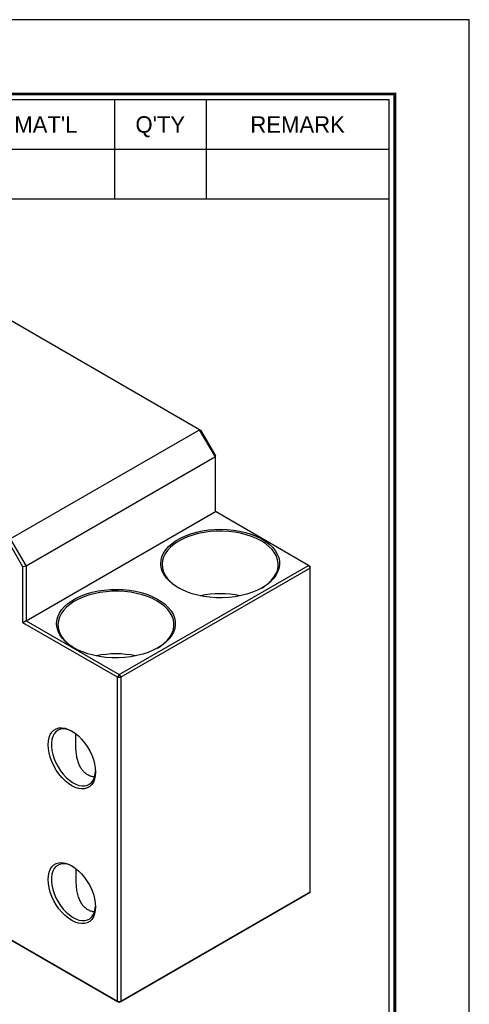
# Model space of a CAD drawing. Header units: millimetres. Extents: x 0 to 761, y 0 to 538.
# Tile 5 of 5: x 661 to 761, y 318 to 538. Entities that reach past the tile are written whole.
import ezdxf
from ezdxf.enums import TextEntityAlignment as Align

# ---------------------------------------------------------------- set-up
doc = ezdxf.new("R2010")
doc.units = ezdxf.units.MM
doc.layers.add('L1', color=7, linetype='CONTINUOUS')
doc.layers.add('OUTLINE', color=7, linetype='CONTINUOUS')

# ---------------------------------------------------------------- blocks, each defined once
blk = doc.blocks.new('표제란')
at = {"layer": 'L1', "color": 0}
for p, q in [((297, 210), (0, 210)), ((297, 0), (297, 210))]:
    blk.add_line(p, q, dxfattribs=at)
at = {"layer": 'L1'}
for p, q in [((266, 203), (266, 194.336)), ((274, 203), (274, 194.336)), ((190, 198.668), (290, 198.668)), ((190, 194.336), (290, 194.336))]:
    blk.add_line(p, q, dxfattribs=at)
at = {"layer": 'L1', "const_width": 0.25}
blk.add_lwpolyline([(290.5, 6.5), (290.5, 203.5), (10, 203.5), (10, 6.5)], close=True, dxfattribs=at)
at = {"layer": 'L1'}
blk.add_lwpolyline([(290, 7), (290, 203), (10.5, 203), (10.5, 7)], close=True, dxfattribs=at)
for s, p in [("MAT'L", (260, 200.834)), ("Q'TY", (270, 200.834)), ('REMARK', (282, 200.834))]:
    blk.add_text(s, height=1.444, dxfattribs=at).set_placement(p, align=Align.MIDDLE_CENTER)
for tag, p in [('필렛', (179.25, 10.9)), ('모따기', (179.25, 8.3))]:
    blk.add_attdef(tag, text='', height=1.15, dxfattribs=at).set_placement(p, align=Align.MIDDLE_LEFT)
at = {"layer": 'OUTLINE', "ltscale": 0.5}
for tag, p, height in [('TITLE', (237.166, 24.406), 2.5), ('도번', (251.181, 15.642), 2.5), ('SCALE', (253.781, 9.553), 1.2), ('DATE', (277.02, 9.511), 1.2)]:
    blk.add_attdef(tag, p, '', height=height, dxfattribs=at)

msp = doc.modelspace()

# ---------------------------------------------------------------- linework, layer by layer
at = {"layer": 'OUTLINE'}
for p, q in [((700.9295, 446.3976), (637.2898, 483.136)), ((658.503, 421.9053), (700.9295, 446.3976)), ((704.465, 440.2739), (700.9295, 446.3976)), ((700.9295, 446.3976), (701.1366, 446.278)), ((701.1366, 446.278), (704.465, 440.513)), ((704.465, 440.2739), (662.0386, 415.7816)), ((704.465, 440.2739), (704.465, 440.513)), ((704.465, 428.0257), (704.465, 440.2739)), ((662.0386, 403.5335), (704.465, 428.0257)), ((725.3246, 415.9837), (704.465, 428.0257)), ((658.503, 421.9053), (662.0386, 415.7816)), ((661.3315, 415.6125), (658.003, 421.3775)), ((662.0386, 415.7816), (661.3315, 415.6125)), ((661.3315, 403.1252), (661.3315, 415.6125)), ((662.0386, 415.7816), (662.0386, 403.5335)), ((682.8982, 391.4915), (725.3246, 415.9837)), ((725.6782, 415.3714), (683.2518, 390.8791)), ((725.3246, 415.9837), (725.6782, 415.3714)), ((725.3246, 415.9837), (725.6782, 415.7796)), ((725.6782, 415.3714), (725.6782, 415.7796)), ((725.6782, 342.6992), (725.6782, 415.3714)), ((662.0386, 403.5335), (661.3315, 403.1252)), ((682.5447, 390.8791), (661.3315, 403.1252)), ((662.0386, 403.5335), (682.8982, 391.4915)), ((682.8982, 391.4915), (682.5447, 390.8791)), ((682.5447, 318.207), (682.5447, 390.8791)), ((682.5447, 390.8791), (683.2518, 390.8791)), ((682.8982, 391.4915), (683.2518, 390.8791)), ((683.2518, 390.8791), (683.2518, 318.207)), ((725.3246, 342.4951), (682.8982, 318.0028)), ((683.2518, 318.207), (725.6782, 342.6992)), ((725.6782, 342.6992), (725.3246, 342.4951)), ((682.8982, 318.0028), (644.2548, 340.3112)), ((644.2549, 340.3112), (682.5447, 318.207)), ((682.5447, 318.207), (683.2518, 318.207)), ((682.8982, 318.0028), (682.5447, 318.207)), ((683.2518, 318.207), (682.8982, 318.0028))]:
    msp.add_line(p, q, dxfattribs=at)
at = {"layer": 'OUTLINE', "flags": 128}
for points in [[(714.9302, 410.9628), (713.8772, 410.4165), (712.7297, 409.9379), (711.5005, 409.5324), (710.2037, 409.2046), (708.8538, 408.9583), (707.4662, 408.7962), (706.0566, 408.7201), (704.6411, 408.731), (703.2355, 408.8287), (701.8559, 409.0121), (700.5179, 409.2791), (699.2366, 409.6266), (698.0265, 410.0509), (696.9015, 410.547), (695.8741, 411.1093), (694.9561, 411.7314), (694.1579, 412.4064), (693.4884, 413.1265), (692.9554, 413.8837), (692.5648, 414.6692), (692.321, 415.4743), (692.2268, 416.2897), (692.2833, 417.1063), (692.4899, 417.9149), (692.8442, 418.7061), (693.3421, 419.4712), (693.9781, 420.2014), (694.7449, 420.8884), (695.6339, 421.5244), (696.635, 422.1023), (697.7368, 422.6155), (698.9268, 423.0582), (700.1916, 423.4253), (701.5169, 423.7128), (702.8875, 423.9173), (704.2881, 424.0366), (705.7027, 424.0692), (707.1153, 424.0148), (708.5098, 423.8741), (709.8706, 423.6486), (711.1821, 423.3409), (712.4295, 422.9544), (713.5987, 422.4936), (714.6765, 421.9636), (715.6505, 421.3706), (716.5099, 420.7211), (717.2447, 420.0225), (717.8468, 419.2829), (718.3093, 418.5104), (718.627, 417.714), (718.7962, 416.9026), (718.815, 416.0854), (718.6833, 415.2717), (718.4025, 414.4706), (717.9758, 413.6914), (717.408, 412.9427), (716.7056, 412.2331), (715.8765, 411.5707), (714.9302, 410.9628)], [(714.718, 421.4536), (713.6889, 421.9876), (712.5672, 422.4554), (711.3658, 422.8518), (710.0981, 423.1722), (708.7787, 423.4129), (707.4224, 423.5714), (706.0447, 423.6457), (704.661, 423.6351), (703.2872, 423.5396), (701.9387, 423.3604), (700.6308, 423.0994), (699.3784, 422.7597), (698.1957, 422.345), (697.096, 421.8601), (696.0918, 421.3105), (695.1945, 420.7023), (694.4143, 420.0426), (693.7599, 419.3387), (693.2389, 418.5987), (692.8571, 417.8308), (692.6188, 417.0439), (692.5268, 416.2469), (692.582, 415.4487), (692.7839, 414.6584), (693.1302, 413.885), (693.6169, 413.1372), (694.2386, 412.4235), (694.9881, 411.752), (695.857, 411.1303), (696.2269, 410.9024)], [(714.8244, 410.9024), (715.4221, 411.2806), (716.2621, 411.9155), (716.9804, 412.5983), (717.5689, 413.3212), (718.021, 414.0763), (718.3315, 414.8547), (718.4969, 415.6478), (718.5153, 416.4466), (718.3865, 417.242), (718.112, 418.0249), (717.695, 418.7866), (717.14, 419.5184), (716.4534, 420.212), (715.643, 420.8595), (714.718, 421.4536)], [(691.5956, 397.4921), (690.5427, 396.9458), (689.3952, 396.4671), (688.166, 396.0617), (686.8691, 395.7339), (685.5193, 395.4875), (684.1317, 395.3254), (682.7221, 395.2494), (681.3065, 395.2603), (679.901, 395.358), (678.5214, 395.5413), (677.1833, 395.8083), (675.902, 396.1559), (674.692, 396.5801), (673.5669, 397.0762), (672.5396, 397.6385), (671.6216, 398.2607), (670.8233, 398.9357), (670.1539, 399.6558), (669.6209, 400.4129), (669.2302, 401.1985), (668.9865, 402.0035), (668.8923, 402.819), (668.9488, 403.6356), (669.1554, 404.4441), (669.5096, 405.2354), (670.0076, 406.0005), (670.6436, 406.7306), (671.4104, 407.4176), (672.2994, 408.0537), (673.3005, 408.6316), (674.4022, 409.1448), (675.5923, 409.5874), (676.8571, 409.9546), (678.1824, 410.2421), (679.553, 410.4466), (680.9536, 410.5658), (682.3682, 410.5984), (683.7807, 410.5441), (685.1753, 410.4034), (686.5361, 410.1779), (687.8476, 409.8701), (689.095, 409.4837), (690.2642, 409.0229), (691.342, 408.4929), (692.316, 407.8998), (693.1753, 407.2504), (693.9102, 406.5518), (694.5123, 405.8121), (694.9748, 405.0397), (695.2925, 404.2433), (695.4617, 403.4319), (695.4805, 402.6147), (695.3488, 401.8009), (695.068, 400.9999), (694.6413, 400.2206), (694.0735, 399.472), (693.3711, 398.7624), (692.542, 398.0999), (691.5956, 397.4921)], [(691.3835, 407.9829), (690.3543, 408.5169), (689.2327, 408.9847), (688.0312, 409.3811), (686.7636, 409.7014), (685.4442, 409.9422), (684.0879, 410.1007), (682.7101, 410.175), (681.3265, 410.1644), (679.9526, 410.0689), (678.6041, 409.8896), (677.2963, 409.6287), (676.0439, 409.2889), (674.8612, 408.8743), (673.7615, 408.3894), (672.7573, 407.8397), (671.86, 407.2316), (671.0798, 406.5719), (670.4254, 405.868), (669.9044, 405.1279), (669.5226, 404.3601), (669.2843, 403.5732), (669.1923, 402.7761), (669.2475, 401.9779), (669.4494, 401.1876), (669.7957, 400.4142), (670.2824, 399.6664), (670.9041, 398.9527), (671.6536, 398.2812), (672.5225, 397.6595), (672.8924, 397.4317)], [(691.4899, 397.4317), (692.0876, 397.8099), (692.9276, 398.4447), (693.6459, 399.1275), (694.2344, 399.8505), (694.6865, 400.6055), (694.9969, 401.384), (695.1623, 402.1771), (695.1808, 402.9759), (695.052, 403.7712), (694.7775, 404.5542), (694.3604, 405.3159), (693.8055, 406.0477), (693.1189, 406.7412), (692.3085, 407.3888), (691.3835, 407.9829)], [(677.5949, 369.6486), (677.5409, 368.8082), (677.3801, 368.0473), (677.1157, 367.3812), (676.753, 366.8237), (676.2996, 366.386), (675.7645, 366.077), (675.1588, 365.903), (674.4947, 365.8677), (673.7857, 365.9716), (673.0464, 366.2127), (672.2916, 366.5861), (671.5369, 367.0841), (670.7975, 367.6967), (670.0886, 368.4113), (669.4244, 369.2134), (668.8187, 370.0867), (668.2837, 371.0135), (667.8302, 371.9747), (667.4676, 372.951), (667.2031, 373.9223), (667.0423, 374.8689), (666.9883, 375.7716), (667.0423, 376.612), (667.2031, 377.373), (667.4676, 378.039), (667.8302, 378.5966), (668.2837, 379.0343), (668.8187, 379.3432), (669.4244, 379.5172), (670.0886, 379.5526), (670.7975, 379.4486), (671.5369, 379.2075), (672.2916, 378.8342), (673.0464, 378.3361), (673.7857, 377.7236), (674.4947, 377.0089), (675.1588, 376.2068), (675.7645, 375.3335), (676.2996, 374.4068), (676.753, 373.4455), (677.1157, 372.4693), (677.3801, 371.4979), (677.5409, 370.5513), (677.5949, 369.6486)], [(672.4723, 378.7263), (672.4644, 378.7306), (671.7461, 379.0539), (671.047, 379.2465), (670.3819, 379.304), (669.7651, 379.2254), (669.2097, 379.0123), (668.7275, 378.6692), (668.3288, 378.2034), (668.022, 377.625), (667.8138, 376.9461), (667.7086, 376.1813), (667.7086, 375.3468), (667.8138, 374.4605), (668.022, 373.5413), (668.3288, 372.6086), (668.7275, 371.6825), (669.2097, 370.7827), (669.7651, 369.9283), (670.3819, 369.1375), (671.047, 368.4272), (671.7461, 367.8125), (672.4644, 367.3066), (673.1865, 366.9202), (673.8971, 366.6616), (674.5811, 366.5362), (675.2237, 366.5467), (675.8114, 366.693), (676.3316, 366.9718), (676.7733, 367.3773), (677.1269, 367.9009), (677.3851, 368.5312), (677.5422, 369.255), (677.5919, 369.858)], [(677.5949, 339.4366), (677.5409, 338.5962), (677.3801, 337.8352), (677.1157, 337.1692), (676.753, 336.6117), (676.2996, 336.174), (675.7645, 335.865), (675.1588, 335.691), (674.4947, 335.6557), (673.7857, 335.7596), (673.0464, 336.0007), (672.2916, 336.3741), (671.5369, 336.8721), (670.7975, 337.4847), (670.0886, 338.1993), (669.4244, 339.0014), (668.8187, 339.8747), (668.2837, 340.8015), (667.8302, 341.7627), (667.4676, 342.7389), (667.2031, 343.7103), (667.0423, 344.6569), (666.9883, 345.5596), (667.0423, 346.4), (667.2031, 347.161), (667.4676, 347.827), (667.8302, 348.3845), (668.2837, 348.8223), (668.8187, 349.1312), (669.4244, 349.3052), (670.0886, 349.3406), (670.7975, 349.2366), (671.5369, 348.9955), (672.2916, 348.6222), (673.0464, 348.1241), (673.7857, 347.5116), (674.4947, 346.7969), (675.1588, 345.9948), (675.7645, 345.1215), (676.2996, 344.1948), (676.753, 343.2335), (677.1157, 342.2573), (677.3801, 341.2859), (677.5409, 340.3393), (677.5949, 339.4366)], [(672.4723, 348.5143), (672.4644, 348.5185), (671.7461, 348.8419), (671.047, 349.0345), (670.3819, 349.092), (669.7651, 349.0134), (669.2097, 348.8003), (668.7275, 348.4572), (668.3288, 347.9914), (668.022, 347.413), (667.8138, 346.7341), (667.7086, 345.9692), (667.7086, 345.1348), (667.8138, 344.2485), (668.022, 343.3292), (668.3288, 342.3966), (668.7275, 341.4705), (669.2097, 340.5707), (669.7651, 339.7162), (670.3819, 338.9255), (671.047, 338.2152), (671.7461, 337.6005), (672.4644, 337.0946), (673.1865, 336.7082), (673.8971, 336.4495), (674.5811, 336.3242), (675.2237, 336.3347), (675.8114, 336.481), (676.3316, 336.7598), (676.7733, 337.1653), (677.1269, 337.6889), (677.3851, 338.3192), (677.5422, 339.043), (677.5919, 339.646)]]:
    msp.add_lwpolyline(points, dxfattribs=at)
at = {"layer": 'OUTLINE'}
for centre, start, end in [((705.5256, 387.654), 78.32342, 101.67658), ((682.1911, 374.1833), 78.323418, 101.676587)]:
    msp.add_arc(centre, 21.9555, start, end, dxfattribs=at)
for points, knots in [([(677.3443, 368.5725), (677.2421, 368.5778), (676.8697, 368.5971), (676.2641, 368.7954), (675.5535, 369.1727), (674.9426, 369.7004), (674.43, 370.3464), (674.0099, 371.0982), (673.6762, 371.9637), (673.42, 372.9786), (673.257, 374.1202), (673.1916, 375.2939), (673.1883, 376.4166), (673.212, 377.3539), (673.2254, 377.9098), (673.2309, 378.1344)], [0, 0, 0, 0, 0.02976196, 0.10856212, 0.18527837, 0.26444536, 0.33801963, 0.41336576, 0.49476822, 0.57782108, 0.67579655, 0.7759099, 0.85843094, 0.94280316, 1, 1, 1, 1]), ([(673.2308, 347.9225), (673.2186, 347.4726), (673.1957, 346.6273), (673.1844, 345.2988), (673.2452, 344.0299), (673.4139, 342.767), (673.7057, 341.6374), (674.1163, 340.6576), (674.6007, 339.8897), (675.1718, 339.2573), (675.6067, 338.9693), (675.8272, 338.8233)], [0, 0, 0, 0, 0.13350277, 0.25085756, 0.37146698, 0.49321157, 0.61807406, 0.71821154, 0.82100029, 0.90924775, 1, 1, 1, 1]), ([(675.8272, 338.8233), (676.0704, 338.7003), (676.5485, 338.4583), (677.0789, 338.3844), (677.3395, 338.3481)], [0, 0, 0, 0, 0.5086138, 1, 1, 1, 1])]:
    msp.add_open_spline(points, degree=3, knots=knots, dxfattribs=at)

# ---------------------------------------------------------------- block references
at = {"layer": 'OUTLINE', "xscale": 2.563378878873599, "yscale": 2.563378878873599, "zscale": 2.563378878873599}
msp.add_blockref('표제란', (0, 0), dxfattribs=at)

doc.saveas('drawing.dxf')
